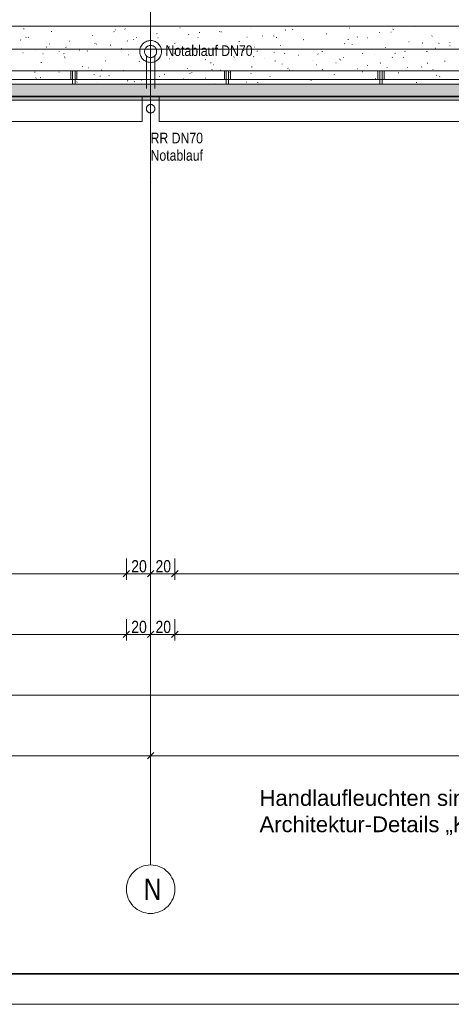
# Model space of a CAD drawing. Extents: x -740 to 300, y 62 to 1112.
# Tile 9 of 187: x -172 to -101, y 62 to 225. Entities that reach past the tile are written whole.
import ezdxf
from ezdxf.lldxf.tags import DXFTag

# ---------------------------------------------------------------- set-up
doc = ezdxf.new("R2010")
doc.units = 0
doc.layers.get('0').update_dxf_attribs({"lineweight": 13})
for name, color, linetype, lineweight, true_color in [('00_E_ST_Handlaufleuchte_Bem', 7, 'Continuous', 5, 0x7d7d00), ('30 -33 Aussenwände- 7 Fassade_ Elemente', 7, 'Continuous', 9, 0x00aacc), ('30 -36 Dächer- 1 Konstruktion', 7, 'Continuous', 35, 0x6666cc), ('30 -36 Dächer- 3 Dachbeläge', 7, 'Continuous', 15, 0x9999ff), ('30 -36 Dächer- 3 Dachbeläge Gründach', 9, 'Continuous', 9, 0x808080), ('30 -36 Dächer- 4 Dachbekleidungen', 7, 'Continuous', 9, 0xccccff), ('70 -72 Beschriftung- 1 Beschriftung allgemein', 7, 'Continuous', 9, 0xff6633), ('70 -76 Bemaßung- 2 Allgemein', 9, 'Continuous', 5, 0x808080)]:
    doc.layers.add(name, color=color, linetype=linetype, lineweight=lineweight, true_color=true_color)
for name, color, linetype, lineweight in [('40 -41 Abwasser_Wasser_Gas- 1 Abwasser + sanitäre Anlagen', 7, 'Continuous', 9), ('40 -41 Abwasser_Wasser_Gas- 2 Wasser-1', 7, 'Continuous', 15), ('70 -71 Achsen- 1 Gebäudeachsen', 7, 'STRICHPUNKT2-A06CPVBCL0', 18), ('iwb_Plankopf Rahmen', 7, 'Continuous', 35), ('Keine-A06CPVBDL0', 7, 'Continuous', 9)]:
    doc.layers.add(name, color=color, linetype=linetype, lineweight=lineweight)
doc.styles.get("Standard").update_dxf_attribs({"font": 'ARIALN.TTF'})
tags = doc.linetypes.add('grob-A06CPVB9L0', pattern=[14, 3, -8, 3]).pattern_tags.tags
tags[8:9] = [DXFTag(74, 4), DXFTag(75, 0), DXFTag(340, '0'), DXFTag(46, 0.0), DXFTag(50, 0.0), DXFTag(44, 0.0), DXFTag(45, 0.0)]
tags[6:7] = [DXFTag(74, 4), DXFTag(75, 0), DXFTag(340, '0'), DXFTag(46, 0.0), DXFTag(50, 0.0), DXFTag(44, 0.0), DXFTag(45, 0.0)]
tags[4:5] = [DXFTag(74, 4), DXFTag(75, 0), DXFTag(340, '0'), DXFTag(46, 0.0), DXFTag(50, 0.0), DXFTag(44, 0.0), DXFTag(45, 0.0)]
tags = doc.linetypes.add('STRICHPUNKT2-A06CPVBCL0', pattern=[12.7, 6.35, -3.175, 0, -3.175]).pattern_tags.tags
tags[10:11] = [DXFTag(74, 4), DXFTag(75, 0), DXFTag(340, '0'), DXFTag(46, 0.0), DXFTag(50, 0.0), DXFTag(44, 0.0), DXFTag(45, 0.0)]
tags[8:9] = [DXFTag(74, 4), DXFTag(75, 0), DXFTag(340, '0'), DXFTag(46, 0.0), DXFTag(50, 0.0), DXFTag(44, 0.0), DXFTag(45, 0.0)]
tags[6:7] = [DXFTag(74, 4), DXFTag(75, 0), DXFTag(340, '0'), DXFTag(46, 0.0), DXFTag(50, 0.0), DXFTag(44, 0.0), DXFTag(45, 0.0)]
tags[4:5] = [DXFTag(74, 4), DXFTag(75, 0), DXFTag(340, '0'), DXFTag(46, 0.0), DXFTag(50, 0.0), DXFTag(44, 0.0), DXFTag(45, 0.0)]

# ---------------------------------------------------------------- blocks, each defined once
blk = doc.blocks.new('Referenz-A06CPVBEL0')
at = {"layer": '30 -33 Aussenwände- 7 Fassade_ Elemente', "color": 0, "linetype": 'Continuous', "ltscale": 0.13}
for p, q in [((9.44, 212.11), (-682.36, 212.11)), ((-300.96, 212.11), (-151.76, 212.11)), ((-300.96, 211.51), (-151.76, 211.51)), ((-151.76, 212.11), (-151.76, 207.97)), ((-151.76, 211.51), (-151.76, 207.97)), ((-148.96, 212.11), (0.24, 212.11)), ((-148.96, 207.97), (-148.96, 212.11)), ((-148.96, 211.51), (0.24, 211.51)), ((-148.96, 207.97), (-148.96, 211.51)), ((-151.76, 207.97), (-300.96, 207.97)), ((-151.76, 207.97), (-300.96, 207.97)), ((0.24, 207.97), (-148.96, 207.97)), ((0.24, 207.97), (-148.96, 207.97))]:
    blk.add_line(p, q, dxfattribs=at)
at = {"layer": '30 -36 Dächer- 1 Konstruktion', "color": 0, "linetype": 'Continuous', "ltscale": 0.35}
blk.add_line((-682.36, 212.11), (9.44, 212.11), dxfattribs=at)
at = {"layer": '30 -36 Dächer- 1 Konstruktion', "color": 0, "lineweight": 25}
for p, q in [((9.44, 212.11), (-682.36, 212.11)), ((-682.36, 212.11), (9.44, 212.11)), ((-682.36, 212.11), (9.44, 212.11)), ((9.44, 212.11), (-682.36, 212.11))]:
    blk.add_line(p, q, dxfattribs=at)
at = {"layer": '30 -36 Dächer- 1 Konstruktion', "color": 0, "lineweight": 5}
for p, q in [((9.44, 212.11), (-682.36, 212.11)), ((-682.36, 212.11), (9.44, 212.11)), ((-682.36, 212.11), (9.44, 212.11)), ((9.44, 212.11), (-682.36, 212.11))]:
    blk.add_line(p, q, dxfattribs=at)
at = {"layer": '30 -36 Dächer- 1 Konstruktion', "color": 0, "lineweight": -2}
for p, q in [((9.44, 212.11), (-682.36, 212.11)), ((-682.36, 212.11), (9.44, 212.11)), ((-682.36, 212.11), (9.44, 212.11)), ((9.44, 212.11), (-682.36, 212.11))]:
    blk.add_line(p, q, dxfattribs=at)
at = {"layer": '30 -36 Dächer- 1 Konstruktion', "color": 0}
blk.add_line((-682.36, 212.11), (9.44, 212.11), dxfattribs=at)
at = {"layer": '30 -36 Dächer- 3 Dachbeläge', "color": 0, "lineweight": 9}
for p, q in [((-682.36, 223.71), (-16.16, 223.71)), ((-171.24, 223.22), (-171.25, 223.29)), ((-166.75, 222.79), (-166.67, 222.81)), ((-156.41, 222.79), (-156.34, 222.76)), ((-156.14, 223.09), (-156.07, 223.11)), ((-155.12, 223.61), (-155.13, 223.68)), ((-154.6, 223.23), (-154.53, 223.2)), ((-149.36, 222.44), (-149.28, 222.46)), ((-145.54, 223.4), (-145.46, 223.42)), ((-142.34, 222.66), (-142.26, 222.63)), ((-141.27, 223.71), (-141.3, 223.69)), ((-138.98, 222.78), (-139.01, 222.81)), ((-138.75, 222.75), (-138.68, 222.77)), ((-134.93, 223.7), (-134.89, 223.71)), ((-133.92, 223.3), (-133.95, 223.33)), ((-128.15, 223.05), (-128.07, 223.07)), ((-126.89, 223.2), (-126.96, 223.15)), ((-121.36, 222.4), (-121.29, 222.42)), ((-117.54, 223.35), (-117.47, 223.37)), ((-112.55, 222.66), (-112.61, 222.62)), ((-110.76, 222.71), (-110.68, 222.72)), ((-110.38, 223.17), (-110.3, 223.15)), ((-106.94, 223.66), (-106.86, 223.68)), ((-171.83, 221.43), (-171.75, 221.4)), ((-170.87, 221.86), (-170.93, 221.81)), ((-170.57, 221.84), (-170.49, 221.86)), ((-167.02, 220.76), (-166.99, 220.76)), ((-163.78, 221.19), (-163.71, 221.21)), ((-159.96, 222.14), (-159.89, 222.16)), ((-159.56, 220.86), (-159.49, 220.83)), ((-154.18, 221.22), (-154.21, 221.25)), ((-153.18, 221.49), (-153.1, 221.51)), ((-152.66, 221.88), (-152.71, 221.83)), ((-149.11, 221.74), (-149.14, 221.77)), ((-146.39, 220.84), (-146.32, 220.86)), ((-144.05, 222.26), (-144.08, 222.29)), ((-142.57, 221.8), (-142.5, 221.81)), ((-135.79, 221.15), (-135.71, 221.17)), ((-134.44, 221.9), (-134.5, 221.85)), ((-131.97, 222.1), (-131.89, 222.12)), ((-130.07, 222.08), (-130, 222.05)), ((-129.63, 221.83), (-129.56, 221.8)), ((-125.18, 221.45), (-125.11, 221.47)), ((-118.4, 220.8), (-118.32, 220.82)), ((-117.81, 221.51), (-117.74, 221.48)), ((-116.22, 221.92), (-116.28, 221.87)), ((-114.58, 221.75), (-114.5, 221.77)), ((-107.79, 221.1), (-107.72, 221.12)), ((-105.55, 220.93), (-105.47, 220.9)), ((-103.97, 222.06), (-103.9, 222.08)), ((-102.85, 220.87), (-102.77, 220.85)), ((-100.99, 221), (-101, 221.07)), ((-171.42, 219.28), (-171.35, 219.3)), ((-169.37, 219.66), (-169.4, 219.69)), ((-168.14, 219.14), (-168.06, 219.12)), ((-167.6, 220.24), (-167.53, 220.26)), ((-165.45, 219.43), (-165.46, 219.5)), ((-164.64, 219.19), (-164.7, 219.13)), ((-164.31, 220.18), (-164.33, 220.21)), ((-162.03, 219.75), (-162.1, 219.71)), ((-160.82, 219.59), (-160.74, 219.61)), ((-159.24, 220.7), (-159.27, 220.73)), ((-157, 220.54), (-156.92, 220.56)), ((-155.21, 219.98), (-155.18, 219.98)), ((-150.21, 219.89), (-150.14, 219.91)), ((-149.34, 219.82), (-149.35, 219.89)), ((-148.88, 220.49), (-148.81, 220.46)), ((-147.69, 219.22), (-147.75, 219.17)), ((-147.3, 220.28), (-147.23, 220.25)), ((-146.43, 219.21), (-146.49, 219.15)), ((-143.43, 219.24), (-143.35, 219.26)), ((-143.4, 219.2), (-143.37, 219.2)), ((-139.61, 220.19), (-139.53, 220.21)), ((-135.04, 219.71), (-134.96, 219.68)), ((-133.22, 220.21), (-133.23, 220.29)), ((-132.82, 219.54), (-132.75, 219.56)), ((-130, 219.39), (-129.99, 219.36)), ((-129, 220.5), (-128.93, 220.52)), ((-128.21, 219.23), (-128.27, 219.17)), ((-122.22, 219.85), (-122.14, 219.87)), ((-122.1, 219.53), (-122.03, 219.5)), ((-117.11, 220.61), (-117.12, 220.68)), ((-115.43, 219.2), (-115.36, 219.22)), ((-111.61, 220.15), (-111.54, 220.17)), ((-109.99, 219.24), (-110.05, 219.19)), ((-108.39, 219.53), (-108.42, 219.56)), ((-104.83, 219.5), (-104.75, 219.52)), ((-103.33, 220.05), (-103.35, 220.07)), ((-101.01, 220.45), (-100.93, 220.47)), ((-168.46, 217.68), (-168.38, 217.7)), ((-164.64, 218.64), (-164.56, 218.65)), ((-164.53, 218.48), (-164.45, 218.45)), ((-157.85, 217.99), (-157.78, 218)), ((-154.03, 218.94), (-153.96, 218.96)), ((-152.26, 217.91), (-152.19, 217.88)), ((-147.25, 218.29), (-147.17, 218.31)), ((-141.35, 218.18), (-141.28, 218.16)), ((-140.46, 217.64), (-140.39, 217.66)), ((-136.64, 218.59), (-136.57, 218.61)), ((-133.34, 218.68), (-133.41, 218.64)), ((-131.59, 218.42), (-131.55, 218.42)), ((-129.86, 217.94), (-129.78, 217.96)), ((-126.04, 218.9), (-125.96, 218.91)), ((-123.59, 217.97), (-123.61, 218)), ((-122.77, 219.13), (-122.7, 219.1)), ((-119.78, 217.64), (-119.74, 217.64)), ((-119.25, 218.25), (-119.18, 218.27)), ((-119, 218.15), (-119.06, 218.1)), ((-118.52, 218.49), (-118.55, 218.52)), ((-113.46, 219.01), (-113.48, 219.04)), ((-112.47, 217.6), (-112.39, 217.62)), ((-110.51, 218.56), (-110.44, 218.53)), ((-108.65, 218.55), (-108.57, 218.57)), ((-104.65, 217.61), (-104.72, 217.57)), ((-101.86, 217.9), (-101.79, 217.92)), ((-169.49, 216.11), (-169.42, 216.08)), ((-165.49, 216.08), (-165.42, 216.1)), ((-161.67, 217.03), (-161.6, 217.05)), ((-160.61, 216.84), (-160.53, 216.82)), ((-158.42, 216.51), (-158.47, 216.46)), ((-154.89, 216.38), (-154.81, 216.4)), ((-151.07, 217.34), (-150.99, 217.36)), ((-144.28, 216.69), (-144.21, 216.71)), ((-143.85, 215.89), (-143.87, 215.92)), ((-143.56, 216.04), (-143.56, 216.11)), ((-140.2, 216.53), (-140.26, 216.48)), ((-140, 217.33), (-139.93, 217.3)), ((-138.78, 216.41), (-138.81, 216.44)), ((-137.5, 216.04), (-137.42, 216.06)), ((-133.72, 216.93), (-133.74, 216.96)), ((-133.68, 216.99), (-133.6, 217.01)), ((-128.65, 217.45), (-128.68, 217.48)), ((-127.73, 216.76), (-127.66, 216.73)), ((-127.44, 216.43), (-127.45, 216.5)), ((-126.89, 216.34), (-126.82, 216.36)), ((-123.07, 217.29), (-123, 217.31)), ((-121.98, 216.55), (-122.04, 216.5)), ((-116.29, 216.65), (-116.21, 216.66)), ((-115.47, 216.18), (-115.4, 216.15)), ((-114.57, 217.22), (-114.5, 217.2)), ((-111.33, 216.82), (-111.33, 216.89)), ((-109.5, 216), (-109.43, 216.01)), ((-107.97, 216.87), (-107.93, 216.86)), ((-105.68, 216.95), (-105.61, 216.97)), ((-103.76, 216.57), (-103.82, 216.52)), ((-169.31, 215.13), (-169.24, 215.15)), ((-168.48, 215.24), (-168.55, 215.19)), ((-162.53, 214.48), (-162.45, 214.5)), ((-159.67, 215.65), (-159.68, 215.72)), ((-159.04, 214.33), (-159.07, 214.36)), ((-158.71, 215.43), (-158.63, 215.45)), ((-157.23, 215.53), (-157.15, 215.5)), ((-154.14, 214.7), (-154.2, 214.66)), ((-153.97, 214.85), (-154, 214.88)), ((-153.08, 214.54), (-153, 214.52)), ((-151.92, 214.78), (-151.85, 214.8)), ((-148.91, 215.37), (-148.94, 215.4)), ((-148.1, 215.74), (-148.03, 215.75)), ((-144.96, 214.96), (-144.89, 214.93)), ((-141.32, 215.09), (-141.24, 215.11)), ((-134.53, 214.44), (-134.46, 214.46)), ((-133.82, 215.88), (-133.75, 215.86)), ((-132.7, 214.38), (-132.62, 214.35)), ((-130.71, 215.39), (-130.64, 215.41)), ((-123.93, 214.74), (-123.85, 214.76)), ((-120.11, 215.69), (-120.03, 215.71)), ((-113.32, 215.04), (-113.25, 215.06)), ((-107.04, 214.92), (-106.97, 214.9)), ((-106.54, 214.39), (-106.46, 214.41)), ((-103.21, 215.61), (-103.13, 215.58)), ((-102.72, 215.35), (-102.64, 215.37)), ((7.44, 214.11), (-682.36, 214.11)), ((-145.14, 214.13), (-145.06, 214.15)), ((-139.79, 214.17), (-139.86, 214.12))]:
    blk.add_line(p, q, dxfattribs=at)
at = {"layer": '30 -36 Dächer- 3 Dachbeläge', "color": 0, "linetype": 'Continuous', "ltscale": 0.15}
for p, q in [((7.44, 214.11), (-682.36, 214.11)), ((-682.36, 211.51), (10.04, 211.51))]:
    blk.add_line(p, q, dxfattribs=at)
at = {"layer": '30 -36 Dächer- 3 Dachbeläge', "color": 0, "lineweight": 0}
for points in [[(7.44, 211.51), (-682.36, 212.97), (-682.36, 214.11)], [(7.44, 211.51), (-682.36, 214.11), (7.44, 214.11)], [(-682.36, 212.97), (7.44, 211.51), (-682.36, 211.51)]]:
    blk.add_solid(points, dxfattribs=at)
at = {"layer": '30 -36 Dächer- 3 Dachbeläge Gründach', "color": 0, "linetype": 'Continuous', "ltscale": 0.13}
blk.add_line((-682.36, 223.71), (-2.16, 223.71), dxfattribs=at)
at = {"layer": '30 -36 Dächer- 4 Dachbekleidungen', "color": 0, "linetype": 'Continuous', "ltscale": 0.13}
for p, q in [((5.24, 216.31), (-682.36, 216.31)), ((-163.52, 214.91), (-163.52, 216.31)), ((-163.52, 216.31), (-163.22, 216.31)), ((-163.22, 214.91), (-163.22, 216.31)), ((-163.22, 216.31), (-162.82, 216.31)), ((-162.82, 216.31), (-162.82, 214.91)), ((-162.52, 216.31), (-162.82, 216.31)), ((-162.52, 214.91), (-162.52, 216.31)), ((-138.19, 214.91), (-138.19, 216.31)), ((-138.19, 216.31), (-137.89, 216.31)), ((-137.89, 214.91), (-137.89, 216.31)), ((-137.89, 216.31), (-137.49, 216.31)), ((-137.49, 216.31), (-137.49, 214.91)), ((-137.19, 216.31), (-137.49, 216.31)), ((-137.19, 214.91), (-137.19, 216.31)), ((-112.86, 214.91), (-112.86, 216.31)), ((-112.86, 216.31), (-112.56, 216.31)), ((-112.56, 214.91), (-112.56, 216.31)), ((-112.56, 216.31), (-112.16, 216.31)), ((-112.16, 216.31), (-112.16, 214.91)), ((-111.86, 216.31), (-112.16, 216.31)), ((-111.86, 214.91), (-111.86, 216.31)), ((-682.36, 214.91), (6.64, 214.91)), ((-162.82, 214.91), (-163.22, 214.91)), ((-163.22, 214.91), (-163.22, 214.11)), ((-162.82, 214.11), (-162.82, 214.91)), ((-137.49, 214.91), (-137.89, 214.91)), ((-137.89, 214.91), (-137.89, 214.11)), ((-137.49, 214.11), (-137.49, 214.91)), ((-112.16, 214.91), (-112.56, 214.91)), ((-112.56, 214.91), (-112.56, 214.11)), ((-112.16, 214.11), (-112.16, 214.91)), ((-163.22, 214.11), (-162.82, 214.11)), ((-137.89, 214.11), (-137.49, 214.11)), ((-112.56, 214.11), (-112.16, 214.11))]:
    blk.add_line(p, q, dxfattribs=at)
at = {"layer": '40 -41 Abwasser_Wasser_Gas- 1 Abwasser + sanitäre Anlagen', "color": 0, "linetype": 'grob-A06CPVB9L0', "ltscale": 0.13}
for p, q in [((-150.36, 224.6), (-150.36, 219.51)), ((-151.06, 218.8), (-151.06, 213.44)), ((-149.66, 218.8), (-149.66, 213.44))]:
    blk.add_line(p, q, dxfattribs=at)
at = {"layer": '40 -41 Abwasser_Wasser_Gas- 1 Abwasser + sanitäre Anlagen', "color": 0, "linetype": 'Continuous', "lineweight": 5, "ltscale": 0.13}
for p, q in [((-150.36, 219.51), (-150.37, 219.57)), ((-150.37, 219.57), (-150.34, 219.57)), ((-150.34, 219.57), (-150.36, 219.51))]:
    blk.add_line(p, q, dxfattribs=at)
at = {"layer": '40 -41 Abwasser_Wasser_Gas- 1 Abwasser + sanitäre Anlagen', "color": 0, "lineweight": 0}
for points in [[(-150.36, 219.51), (-150.37, 219.57), (-150.36, 219.57)], [(-150.36, 219.51), (-150.36, 219.57), (-150.34, 219.57)]]:
    blk.add_solid(points, dxfattribs=at)
at = {"layer": '40 -41 Abwasser_Wasser_Gas- 2 Wasser-1', "color": 0, "linetype": 'Continuous', "ltscale": 0.15}
for p, q in [((-150.36, 219.51), (-150.36, 223.35)), ((-151.71, 220.7), (-151.59, 220.83)), ((-151.59, 220.83), (-151.45, 220.94)), ((-151.45, 220.94), (-151.31, 221.04)), ((-151.31, 221.04), (-151.15, 221.13)), ((-151.15, 221.13), (-150.99, 221.2)), ((-150.99, 221.2), (-150.82, 221.25)), ((-150.82, 221.25), (-150.65, 221.29)), ((-150.65, 221.29), (-150.47, 221.31)), ((-150.47, 221.31), (-150.3, 221.31)), ((-150.3, 221.31), (-150.12, 221.3)), ((-150.12, 221.3), (-149.95, 221.27)), ((-149.95, 221.27), (-149.78, 221.22)), ((-149.78, 221.22), (-149.61, 221.15)), ((-149.61, 221.15), (-149.46, 221.07)), ((-149.46, 221.07), (-149.31, 220.98)), ((-149.31, 220.98), (-149.17, 220.87)), ((-149.17, 220.87), (-149.04, 220.74)), ((-152.16, 219.57), (-152.14, 219.75)), ((-152.15, 219.39), (-152.16, 219.57)), ((-152.13, 219.22), (-152.15, 219.39)), ((-152.14, 219.75), (-152.11, 219.92)), ((-152.09, 219.05), (-152.13, 219.22)), ((-152.11, 219.92), (-152.06, 220.09)), ((-152.06, 220.09), (-152, 220.25)), ((-152, 220.25), (-151.92, 220.41)), ((-151.92, 220.41), (-151.82, 220.56)), ((-151.82, 220.56), (-151.71, 220.7)), ((-151.36, 219.54), (-151.35, 219.64)), ((-151.35, 219.45), (-151.36, 219.54)), ((-151.35, 219.64), (-151.33, 219.74)), ((-151.34, 219.35), (-151.35, 219.45)), ((-151.32, 219.25), (-151.34, 219.35)), ((-151.33, 219.74), (-151.3, 219.83)), ((-151.29, 219.16), (-151.32, 219.25)), ((-151.3, 219.83), (-151.27, 219.92)), ((-151.25, 219.07), (-151.29, 219.16)), ((-151.27, 219.92), (-151.22, 220.01)), ((-151.22, 220.01), (-151.17, 220.09)), ((-151.17, 220.09), (-151.11, 220.17)), ((-151.11, 220.17), (-151.04, 220.24)), ((-151.04, 220.24), (-150.97, 220.31)), ((-150.97, 220.31), (-150.88, 220.36)), ((-150.88, 220.36), (-150.8, 220.41)), ((-150.8, 220.41), (-150.71, 220.45)), ((-150.71, 220.45), (-150.62, 220.48)), ((-150.62, 220.48), (-150.52, 220.5)), ((-150.52, 220.5), (-150.42, 220.51)), ((-150.42, 220.51), (-150.32, 220.51)), ((-150.32, 220.51), (-150.23, 220.5)), ((-150.23, 220.5), (-150.13, 220.49)), ((-150.13, 220.49), (-150.03, 220.46)), ((-150.03, 220.46), (-149.94, 220.42)), ((-149.94, 220.42), (-149.86, 220.38)), ((-149.86, 220.38), (-149.77, 220.32)), ((-149.77, 220.32), (-149.7, 220.26)), ((-149.7, 220.26), (-149.63, 220.2)), ((-149.63, 220.2), (-149.56, 220.12)), ((-149.56, 220.12), (-149.51, 220.04)), ((-149.51, 220.04), (-149.46, 219.95)), ((-149.46, 219.95), (-149.42, 219.86)), ((-149.41, 219.19), (-149.45, 219.1)), ((-149.42, 219.86), (-149.39, 219.77)), ((-149.38, 219.29), (-149.41, 219.19)), ((-149.39, 219.77), (-149.37, 219.67)), ((-149.36, 219.38), (-149.38, 219.29)), ((-149.37, 219.67), (-149.36, 219.58)), ((-149.36, 219.58), (-149.36, 219.48)), ((-149.36, 219.48), (-149.36, 219.38)), ((-149.04, 220.74), (-148.93, 220.61)), ((-148.93, 220.61), (-148.83, 220.46)), ((-148.83, 220.46), (-148.74, 220.31)), ((-148.74, 220.31), (-148.67, 220.15)), ((-148.67, 220.15), (-148.62, 219.98)), ((-148.62, 219.98), (-148.58, 219.81)), ((-148.57, 219.28), (-148.6, 219.1)), ((-148.58, 219.81), (-148.56, 219.63)), ((-148.56, 219.45), (-148.57, 219.28)), ((-148.56, 219.63), (-148.56, 219.45)), ((-152.04, 218.88), (-152.09, 219.05)), ((-151.97, 218.72), (-152.04, 218.88)), ((-151.88, 218.56), (-151.97, 218.72)), ((-151.78, 218.42), (-151.88, 218.56)), ((-151.67, 218.28), (-151.78, 218.42)), ((-151.54, 218.16), (-151.67, 218.28)), ((-151.4, 218.05), (-151.54, 218.16)), ((-151.26, 217.95), (-151.4, 218.05)), ((-151.1, 217.87), (-151.26, 217.95)), ((-151.21, 218.98), (-151.25, 219.07)), ((-151.15, 218.9), (-151.21, 218.98)), ((-151.09, 218.83), (-151.15, 218.9)), ((-150.93, 217.81), (-151.1, 217.87)), ((-151.02, 218.76), (-151.09, 218.83)), ((-150.94, 218.7), (-151.02, 218.76)), ((-150.86, 218.65), (-150.94, 218.7)), ((-150.77, 217.76), (-150.93, 217.81)), ((-150.77, 218.6), (-150.86, 218.65)), ((-150.68, 218.57), (-150.77, 218.6)), ((-150.59, 217.73), (-150.77, 217.76)), ((-150.58, 218.54), (-150.68, 218.57)), ((-150.42, 217.71), (-150.59, 217.73)), ((-150.49, 218.52), (-150.58, 218.54)), ((-150.39, 218.51), (-150.49, 218.52)), ((-150.24, 217.72), (-150.42, 217.71)), ((-150.29, 218.51), (-150.39, 218.51)), ((-150.19, 218.53), (-150.29, 218.51)), ((-150.06, 217.74), (-150.24, 217.72)), ((-150.1, 218.55), (-150.19, 218.53)), ((-150, 218.58), (-150.1, 218.55)), ((-149.89, 217.77), (-150.06, 217.74)), ((-149.91, 218.62), (-150, 218.58)), ((-149.83, 218.66), (-149.91, 218.62)), ((-149.72, 217.83), (-149.89, 217.77)), ((-149.75, 218.72), (-149.83, 218.66)), ((-149.67, 218.78), (-149.75, 218.72)), ((-149.56, 217.9), (-149.72, 217.83)), ((-149.6, 218.85), (-149.67, 218.78)), ((-149.54, 218.93), (-149.6, 218.85)), ((-149.41, 217.98), (-149.56, 217.9)), ((-149.49, 219.01), (-149.54, 218.93)), ((-149.45, 219.1), (-149.49, 219.01)), ((-149.26, 218.08), (-149.41, 217.98)), ((-149.13, 218.2), (-149.26, 218.08)), ((-149, 218.33), (-149.13, 218.2)), ((-148.89, 218.46), (-149, 218.33)), ((-148.8, 218.61), (-148.89, 218.46)), ((-148.72, 218.77), (-148.8, 218.61)), ((-148.65, 218.93), (-148.72, 218.77)), ((-148.6, 219.1), (-148.65, 218.93)), ((-151.05, 210.12), (-151.06, 210.05)), ((-151.05, 210.12), (-151.06, 210.05)), ((-151.06, 210.05), (-151.05, 209.98)), ((-151.06, 210.05), (-151.05, 209.98)), ((-151.03, 210.25), (-151.05, 210.19)), ((-151.03, 210.25), (-151.05, 210.19)), ((-151.05, 210.19), (-151.05, 210.12)), ((-151.05, 210.19), (-151.05, 210.12)), ((-151.05, 209.98), (-151.04, 209.91)), ((-151.05, 209.98), (-151.04, 209.91)), ((-151.04, 209.91), (-151.02, 209.85)), ((-151.04, 209.91), (-151.02, 209.85)), ((-151.01, 210.32), (-151.03, 210.25)), ((-151.01, 210.32), (-151.03, 210.25)), ((-151.02, 209.85), (-150.99, 209.78)), ((-151.02, 209.85), (-150.99, 209.78)), ((-150.98, 210.38), (-151.01, 210.32)), ((-150.98, 210.38), (-151.01, 210.32)), ((-150.99, 209.78), (-150.96, 209.72)), ((-150.99, 209.78), (-150.96, 209.72)), ((-150.95, 210.44), (-150.98, 210.38)), ((-150.95, 210.44), (-150.98, 210.38)), ((-150.96, 209.72), (-150.93, 209.66)), ((-150.96, 209.72), (-150.93, 209.66)), ((-150.91, 210.5), (-150.95, 210.44)), ((-150.91, 210.5), (-150.95, 210.44)), ((-150.93, 209.66), (-150.88, 209.61)), ((-150.93, 209.66), (-150.88, 209.61)), ((-150.87, 210.55), (-150.91, 210.5)), ((-150.87, 210.55), (-150.91, 210.5)), ((-150.88, 209.61), (-150.83, 209.56)), ((-150.88, 209.61), (-150.83, 209.56)), ((-150.82, 210.6), (-150.87, 210.55)), ((-150.82, 210.6), (-150.87, 210.55)), ((-150.83, 209.56), (-150.78, 209.52)), ((-150.83, 209.56), (-150.78, 209.52)), ((-150.76, 210.64), (-150.82, 210.6)), ((-150.76, 210.64), (-150.82, 210.6)), ((-150.78, 209.52), (-150.73, 209.48)), ((-150.78, 209.52), (-150.73, 209.48)), ((-150.71, 210.68), (-150.76, 210.64)), ((-150.71, 210.68), (-150.76, 210.64)), ((-150.73, 209.48), (-150.67, 209.44)), ((-150.73, 209.48), (-150.67, 209.44)), ((-150.65, 210.71), (-150.71, 210.68)), ((-150.65, 210.71), (-150.71, 210.68)), ((-150.67, 209.44), (-150.6, 209.42)), ((-150.67, 209.44), (-150.6, 209.42)), ((-150.58, 210.74), (-150.65, 210.71)), ((-150.58, 210.74), (-150.65, 210.71)), ((-150.6, 209.42), (-150.54, 209.4)), ((-150.6, 209.42), (-150.54, 209.4)), ((-150.52, 210.75), (-150.58, 210.74)), ((-150.52, 210.75), (-150.58, 210.74)), ((-150.45, 210.77), (-150.52, 210.75)), ((-150.45, 210.77), (-150.52, 210.75)), ((-150.38, 210.77), (-150.45, 210.77)), ((-150.38, 210.77), (-150.45, 210.77)), ((-150.31, 210.77), (-150.38, 210.77)), ((-150.31, 210.77), (-150.38, 210.77)), ((-150.36, 210.07), (-150.36, 206.23)), ((-150.36, 210.07), (-150.36, 206.23)), ((-150.24, 210.76), (-150.31, 210.77)), ((-150.24, 210.76), (-150.31, 210.77)), ((-150.18, 210.75), (-150.24, 210.76)), ((-150.18, 210.75), (-150.24, 210.76)), ((-150.2, 209.39), (-150.13, 209.41)), ((-150.2, 209.39), (-150.13, 209.41)), ((-150.11, 210.73), (-150.18, 210.75)), ((-150.11, 210.73), (-150.18, 210.75)), ((-150.13, 209.41), (-150.07, 209.43)), ((-150.13, 209.41), (-150.07, 209.43)), ((-150.05, 210.7), (-150.11, 210.73)), ((-150.05, 210.7), (-150.11, 210.73)), ((-150.07, 209.43), (-150.01, 209.47)), ((-150.07, 209.43), (-150.01, 209.47)), ((-149.99, 210.67), (-150.05, 210.7)), ((-149.99, 210.67), (-150.05, 210.7)), ((-150.01, 209.47), (-149.95, 209.5)), ((-150.01, 209.47), (-149.95, 209.5)), ((-149.93, 210.63), (-149.99, 210.67)), ((-149.93, 210.63), (-149.99, 210.67)), ((-149.95, 209.5), (-149.89, 209.55)), ((-149.95, 209.5), (-149.89, 209.55)), ((-149.88, 210.58), (-149.93, 210.63)), ((-149.88, 210.58), (-149.93, 210.63)), ((-149.89, 209.55), (-149.85, 209.59)), ((-149.89, 209.55), (-149.85, 209.59)), ((-149.83, 210.53), (-149.88, 210.58)), ((-149.83, 210.53), (-149.88, 210.58)), ((-149.85, 209.59), (-149.8, 209.65)), ((-149.85, 209.59), (-149.8, 209.65)), ((-149.79, 210.48), (-149.83, 210.53)), ((-149.79, 210.48), (-149.83, 210.53)), ((-149.8, 209.65), (-149.76, 209.7)), ((-149.8, 209.65), (-149.76, 209.7)), ((-149.75, 210.42), (-149.79, 210.48)), ((-149.75, 210.42), (-149.79, 210.48)), ((-149.76, 209.7), (-149.73, 209.76)), ((-149.76, 209.7), (-149.73, 209.76)), ((-149.72, 210.36), (-149.75, 210.42)), ((-149.72, 210.36), (-149.75, 210.42)), ((-149.73, 209.76), (-149.7, 209.83)), ((-149.73, 209.76), (-149.7, 209.83)), ((-149.69, 210.3), (-149.72, 210.36)), ((-149.69, 210.3), (-149.72, 210.36)), ((-149.7, 209.83), (-149.68, 209.89)), ((-149.7, 209.83), (-149.68, 209.89)), ((-149.67, 210.23), (-149.69, 210.3)), ((-149.67, 210.23), (-149.69, 210.3)), ((-149.68, 209.89), (-149.67, 209.96)), ((-149.68, 209.89), (-149.67, 209.96)), ((-149.66, 210.16), (-149.67, 210.23)), ((-149.66, 210.16), (-149.67, 210.23)), ((-149.67, 209.96), (-149.66, 210.03)), ((-149.67, 209.96), (-149.66, 210.03)), ((-149.66, 210.1), (-149.66, 210.16)), ((-149.66, 210.1), (-149.66, 210.16)), ((-149.66, 210.03), (-149.66, 210.1)), ((-149.66, 210.03), (-149.66, 210.1)), ((-150.54, 209.4), (-150.47, 209.38)), ((-150.54, 209.4), (-150.47, 209.38)), ((-150.47, 209.38), (-150.4, 209.37)), ((-150.47, 209.38), (-150.4, 209.37)), ((-150.4, 209.37), (-150.33, 209.37)), ((-150.4, 209.37), (-150.33, 209.37)), ((-150.33, 209.37), (-150.26, 209.38)), ((-150.33, 209.37), (-150.26, 209.38)), ((-150.26, 209.38), (-150.2, 209.39)), ((-150.26, 209.38), (-150.2, 209.39))]:
    blk.add_line(p, q, dxfattribs=at)
at = {"layer": '70 -71 Achsen- 1 Gebäudeachsen', "color": 0, "linetype": 'STRICHPUNKT2-A06CPVBCL0', "ltscale": 0.18}
for p, q in [((-150.36, 1084.85), (-150.36, 85.41)), ((-682.36, 219.91), (76.35, 219.91))]:
    blk.add_line(p, q, dxfattribs=at)
at = {"layer": '70 -72 Beschriftung- 1 Beschriftung allgemein', "color": 0, "linetype": 'Continuous', "ltscale": 0.13}
blk.add_line((-150.36, 210.07), (-150.36, 197.88), dxfattribs=at)
at = {"layer": '70 -72 Beschriftung- 1 Beschriftung allgemein', "color": 0, "linetype": 'Continuous', "lineweight": 5, "ltscale": 0.13}
for p, q in [((-150.36, 197.88), (-150.37, 197.95)), ((-150.37, 197.95), (-150.34, 197.95)), ((-150.34, 197.95), (-150.36, 197.88))]:
    blk.add_line(p, q, dxfattribs=at)
at = {"layer": '70 -72 Beschriftung- 1 Beschriftung allgemein', "color": 0, "lineweight": 0}
for points in [[(-150.36, 197.88), (-150.37, 197.95), (-150.36, 197.95)], [(-150.36, 197.88), (-150.36, 197.95), (-150.34, 197.95)]]:
    blk.add_solid(points, dxfattribs=at)
at = {"layer": '70 -76 Bemaßung- 2 Allgemein', "color": 0, "linetype": 'Continuous', "ltscale": 0.13}
for p, q in [((-154.36, 135.91), (-154.36, 132.41)), ((-154.36, 135.91), (-154.36, 132.41)), ((-150.36, 135.91), (-150.36, 132.41)), ((-150.36, 135.91), (-150.36, 132.41)), ((-146.36, 135.91), (-146.36, 132.41)), ((-146.36, 135.91), (-146.36, 132.41)), ((-155.42, 133.41), (-297.3, 133.41)), ((-153.36, 133.41), (-155.42, 133.41)), ((-155.36, 133.41), (-153.3, 133.41)), ((-151.42, 133.41), (-153.3, 133.41)), ((-149.36, 133.41), (-151.42, 133.41)), ((-151.36, 133.41), (-149.3, 133.41)), ((-147.42, 133.41), (-149.3, 133.41)), ((-145.36, 133.41), (-147.42, 133.41)), ((-147.36, 133.41), (-145.3, 133.41)), ((-3.42, 133.41), (-145.3, 133.41)), ((-154.36, 125.91), (-154.36, 122.41)), ((-154.36, 125.91), (-154.36, 122.41)), ((-150.36, 125.91), (-150.36, 122.41)), ((-150.36, 125.91), (-150.36, 122.41)), ((-146.36, 125.91), (-146.36, 122.41)), ((-146.36, 125.91), (-146.36, 122.41)), ((-155.42, 123.41), (-297.3, 123.41)), ((-153.36, 123.41), (-155.42, 123.41)), ((-155.36, 123.41), (-153.3, 123.41)), ((-151.42, 123.41), (-153.3, 123.41)), ((-149.36, 123.41), (-151.42, 123.41)), ((-151.36, 123.41), (-149.3, 123.41)), ((-147.42, 123.41), (-149.3, 123.41)), ((-145.36, 123.41), (-147.42, 123.41)), ((-147.36, 123.41), (-145.3, 123.41)), ((-11.36, 123.41), (-145.3, 123.41)), ((-11.36, 113.41), (-682.36, 113.41)), ((-149.83, 103.94), (-150.89, 102.88)), ((-150.89, 102.88), (-149.83, 103.94)), ((-150.36, 105.41), (-150.36, 102.41)), ((-150.36, 105.41), (-150.36, 102.41)), ((-151.42, 103.41), (-301.3, 103.41)), ((-149.86, 103.41), (-151.42, 103.41)), ((-150.86, 103.41), (-149.3, 103.41)), ((0.58, 103.41), (-149.3, 103.41))]:
    blk.add_line(p, q, dxfattribs=at)
at = {"layer": '70 -76 Bemaßung- 2 Allgemein', "color": 0, "linetype": 'Continuous', "lineweight": 20, "ltscale": 0.2}
for p, q in [((-153.83, 133.94), (-154.89, 132.88)), ((-154.89, 132.88), (-153.83, 133.94)), ((-149.83, 133.94), (-150.89, 132.88)), ((-150.89, 132.88), (-149.83, 133.94)), ((-145.83, 133.94), (-146.89, 132.88)), ((-146.89, 132.88), (-145.83, 133.94)), ((-153.83, 123.94), (-154.89, 122.88)), ((-154.89, 122.88), (-153.83, 123.94)), ((-149.83, 123.94), (-150.89, 122.88)), ((-150.89, 122.88), (-149.83, 123.94)), ((-145.83, 123.94), (-146.89, 122.88)), ((-146.89, 122.88), (-145.83, 123.94))]:
    blk.add_line(p, q, dxfattribs=at)
at = {"layer": 'Keine-A06CPVBDL0', "color": 0, "linetype": 'Continuous', "ltscale": 0.13}
for p, q in [((-153.18, 84.24), (-152.89, 84.5)), ((-152.89, 84.5), (-152.58, 84.74)), ((-152.58, 84.74), (-152.24, 84.94)), ((-152.24, 84.94), (-151.89, 85.11)), ((-151.89, 85.11), (-151.52, 85.24)), ((-151.52, 85.24), (-151.14, 85.34)), ((-151.14, 85.34), (-150.75, 85.39)), ((-150.75, 85.39), (-150.36, 85.41)), ((-150.36, 85.41), (-149.96, 85.39)), ((-149.96, 85.39), (-149.58, 85.34)), ((-149.58, 85.34), (-149.2, 85.24)), ((-149.2, 85.24), (-148.83, 85.11)), ((-148.83, 85.11), (-148.47, 84.94)), ((-148.47, 84.94), (-148.13, 84.74)), ((-148.13, 84.74), (-147.82, 84.5)), ((-147.82, 84.5), (-147.53, 84.24)), ((-154.18, 82.57), (-154.05, 82.94)), ((-154.05, 82.94), (-153.88, 83.3)), ((-153.88, 83.3), (-153.68, 83.63)), ((-153.68, 83.63), (-153.45, 83.95)), ((-153.45, 83.95), (-153.18, 84.24)), ((-147.53, 84.24), (-147.26, 83.95)), ((-147.26, 83.95), (-147.03, 83.63)), ((-147.03, 83.63), (-146.83, 83.3)), ((-146.83, 83.3), (-146.66, 82.94)), ((-146.66, 82.94), (-146.53, 82.57)), ((-154.36, 81.41), (-154.34, 81.8)), ((-154.34, 81.02), (-154.36, 81.41)), ((-154.34, 81.8), (-154.28, 82.19)), ((-154.28, 82.19), (-154.18, 82.57)), ((-146.53, 82.57), (-146.43, 82.19)), ((-146.43, 82.19), (-146.38, 81.8)), ((-146.38, 81.8), (-146.36, 81.41)), ((-146.36, 81.41), (-146.38, 81.02)), ((-154.28, 80.63), (-154.34, 81.02)), ((-154.18, 80.25), (-154.28, 80.63)), ((-154.05, 79.88), (-154.18, 80.25)), ((-153.88, 79.53), (-154.05, 79.88)), ((-146.66, 79.88), (-146.83, 79.53)), ((-146.53, 80.25), (-146.66, 79.88)), ((-146.43, 80.63), (-146.53, 80.25)), ((-146.38, 81.02), (-146.43, 80.63)), ((-153.68, 79.19), (-153.88, 79.53)), ((-153.45, 78.87), (-153.68, 79.19)), ((-153.18, 78.58), (-153.45, 78.87)), ((-152.89, 78.32), (-153.18, 78.58)), ((-152.58, 78.09), (-152.89, 78.32)), ((-152.24, 77.88), (-152.58, 78.09)), ((-148.13, 78.09), (-148.47, 77.88)), ((-147.82, 78.32), (-148.13, 78.09)), ((-147.53, 78.58), (-147.82, 78.32)), ((-147.26, 78.87), (-147.53, 78.58)), ((-147.03, 79.19), (-147.26, 78.87)), ((-146.83, 79.53), (-147.03, 79.19)), ((-151.89, 77.72), (-152.24, 77.88)), ((-151.52, 77.58), (-151.89, 77.72)), ((-151.14, 77.49), (-151.52, 77.58)), ((-150.75, 77.43), (-151.14, 77.49)), ((-150.36, 77.41), (-150.75, 77.43)), ((-149.96, 77.43), (-150.36, 77.41)), ((-149.58, 77.49), (-149.96, 77.43)), ((-149.2, 77.58), (-149.58, 77.49)), ((-148.83, 77.72), (-149.2, 77.58)), ((-148.47, 77.88), (-148.83, 77.72))]:
    blk.add_line(p, q, dxfattribs=at)
at = {"layer": '70 -72 Beschriftung- 1 Beschriftung allgemein', "color": 0, "linetype": 'Continuous', "ltscale": 0.13, "char_height": 1.7621, "attachment_point": 1}
for s, insert in [('{\\fArial Narrow;Notablauf DN70}', (-147.91, 220.53)), ('{\\fArial Narrow;DN70}', (-146.88, 206.13)), ('{\\fArial Narrow;DN70}', (-146.88, 206.13)), ('{\\fArial Narrow;RR}', (-150.36, 206.13)), ('{\\fArial Narrow;RR}', (-150.36, 206.13)), ('{\\fArial Narrow;Notablauf}', (-150.36, 203.27)), ('{\\fArial Narrow;Notablauf}', (-150.36, 203.27))]:
    blk.add_mtext(s, dxfattribs=dict(at, insert=insert))
at = {"layer": '70 -76 Bemaßung- 2 Allgemein', "color": 0, "linetype": 'Continuous', "ltscale": 0.13, "char_height": 2.0138, "attachment_point": 1}
for insert in [(-153.55, 135.66), (-149.55, 135.66), (-153.55, 125.66), (-149.55, 125.66)]:
    blk.add_mtext('{\\fArial Narrow;20}', dxfattribs=dict(at, insert=insert))
at = {"layer": 'Keine-A06CPVBDL0', "color": 0, "linetype": 'Continuous', "ltscale": 0.13, "insert": (-151.49, 83.17), "char_height": 3.5241, "attachment_point": 1}
blk.add_mtext('{\\fArial Narrow;N}', dxfattribs=at)

msp = doc.modelspace()

# ---------------------------------------------------------------- linework, layer by layer
at = {"layer": 'iwb_Plankopf Rahmen', "color": 8, "lineweight": 13, "ltscale": 0.13, "true_color": 0x808080}
msp.add_lwpolyline([(300.35, 62.43), (-719.65, 62.43), (-719.65, 1112.43), (300.35, 1112.43), (300.35, 62.43)], close=True, dxfattribs=at)
at = {"layer": 'iwb_Plankopf Rahmen', "ltscale": 0.35}
msp.add_lwpolyline([(-699.65, 67.43), (-699.65, 1107.43), (295.35, 1107.43), (295.35, 67.43), (-599.65, 67.43), (-699.65, 67.43)], close=True, dxfattribs=at)

# ---------------------------------------------------------------- block references
at = {"color": 8, "lineweight": 13, "ltscale": 0.13, "true_color": 0x808080}
msp.add_blockref('Referenz-A06CPVBEL0', (0, 0), dxfattribs=at)

# ---------------------------------------------------------------- texts
at = {"layer": '00_E_ST_Handlaufleuchte_Bem', "ltscale": 0.13, "char_height": 2.6, "attachment_point": 1}
for s, insert in [('{\\fArial;Handlaufleuchten sind jeweils mittig im Handlauf gemäß den }', (-132.39, 97.75)), ('{\\fArial;Architektur-Details „KRA_ARC_5_DT_TR_[NNN_Index]“ anzuordnen.}', (-132.39, 93.41))]:
    msp.add_mtext(s, dxfattribs=dict(at, insert=insert))

doc.saveas('drawing.dxf')
